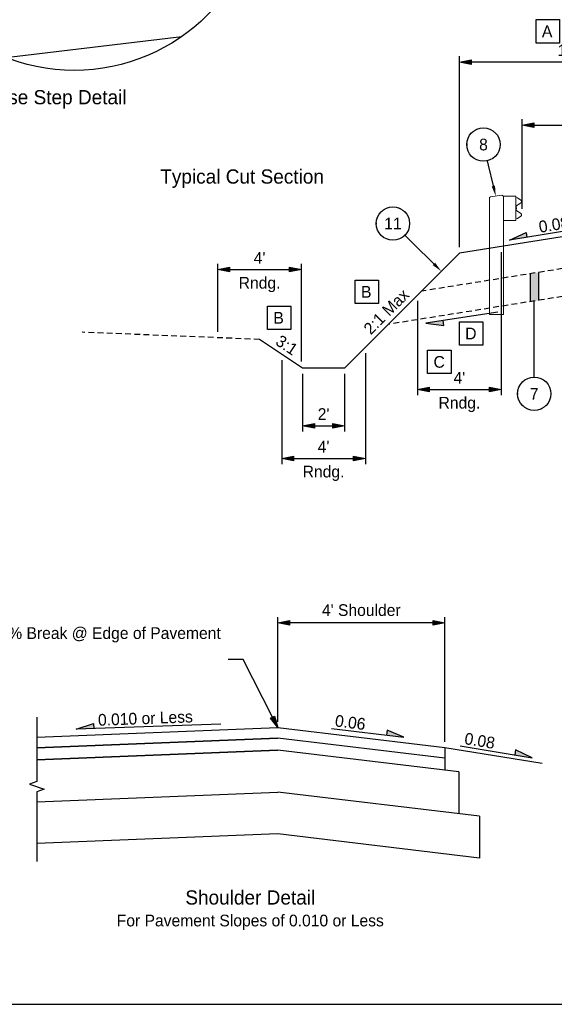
# Model space of a CAD drawing. Header units: feet. Extents: x -16 to 297, y -33 to 148.
# Tile 4 of 30: x 40 to 66, y -33 to 14. Entities that reach past the tile are written whole.
import ezdxf
from ezdxf import colors
from ezdxf.entities.mleader import LeaderData, LeaderLine
from ezdxf.enums import TextEntityAlignment as Align
from ezdxf.math import Vec2, Vec3

# ---------------------------------------------------------------- set-up
doc = ezdxf.new("R2010")
doc.units = ezdxf.units.FT
doc.header["$LTSCALE"] = 4
doc.header["$MEASUREMENT"] = 0
doc.set_wipeout_variables(frame=1)
doc.linetypes.add('OhDOT_USTN2', pattern=[0.11, 0.069, -0.041])
for name, color, linetype in [('RD_P_Cells', 7, 'Continuous'), ('TX_P_1', 7, 'Continuous'), ('TX_P_Misc', 7, 'Continuous'), ('XS_P_Ditch_Bottom', 5, 'Continuous'), ('XS_P_Finished_Grade', 3, 'Continuous'), ('XS_P_Pavt_Layers', 251, 'Continuous'), ('XS_P_Shoulder_Layers', 252, 'Continuous'), ('XS_P_Subgrade', 4, 'Continuous'), ('XS_X_Ground_Line', 3, 'OhDOT_USTN2')]:
    doc.layers.add(name, color=color, linetype=linetype)
doc.styles.add('Slanted-Normal', font='font31.shx', dxfattribs={"height": 0.14})
doc.styles.add('Slanted-Sub Title', font='font31.shx', dxfattribs={"height": 0.17})
doc.dimstyles.new('Dec-0  Slanted', dxfattribs={"dimtxt": 0.14, "dimasz": 0.14, "dimexe": 0.07, "dimexo": 0.07, "dimgap": 0.07, "dimtad": 1, "dimdec": 0, "dimzin": 3, "dimdsep": 46, "dimtxsty": 'Slanted-Normal', "dimblk": 'Dim1', "dimcen": 0, "dimclrd": 95, "dimclre": 95, "dimclrt": 7, "dimaunit": 1, "dimadec": 5, "dimazin": 3, "dimtfac": 1, "dimtdec": 0, "dimtmove": 1, "dimatfit": 0, "dimldrblk": 'Dim1', "dimfxl": 1, "dimtolj": 1, "dimtzin": 0, "dimlwd": -1, "dimlwe": -1, "dimarcsym": 0})
doc.dimstyles.new('Dec-1  Slanted', dxfattribs={"dimtxt": 0.14, "dimasz": 0.14, "dimexe": 0.07, "dimexo": 0.07, "dimgap": 0.07, "dimtad": 1, "dimdec": 1, "dimzin": 3, "dimdsep": 46, "dimtxsty": 'Slanted-Normal', "dimblk": 'Dim1', "dimcen": 0, "dimclrd": 95, "dimclre": 95, "dimclrt": 7, "dimadec": 1, "dimazin": 3, "dimtfac": 1, "dimtdec": 1, "dimtix": 1, "dimtofl": 0, "dimtmove": 1, "dimatfit": 3, "dimldrblk": 'Dim1', "dimfxl": 1, "dimtolj": 1, "dimtzin": 0, "dimlwd": -1, "dimlwe": -1, "dimarcsym": 0})

# ---------------------------------------------------------------- blocks, each defined once
blk = doc.blocks.new('Dim1')
h = blk.add_hatch(color=4)
h.dxf.hatch_style = 1
h.paths.add_polyline_path([(0, 0), (-1, -0.2), (-1, 0.2)])
at = {"color": 4}
blk.add_lwpolyline([(0, 0), (-1, -0.2), (-1, 0.2), (0, 0)], dxfattribs=at)
blk = doc.blocks.new('*D971')
at = {"layer": 'Defpoints', "color": 0, "transparency": 16777216}
for p in [(61.366, 11.578), (72.366, 4.037), (61.366, 2.437)]:
    blk.add_point(p, dxfattribs=at)
at = {"layer": 'TX_P_1', "color": 95, "linetype": 'Continuous', "transparency": 16777216}
for p, q in [((61.366, 2.717), (61.366, 11.858)), ((72.366, 4.317), (72.366, 11.858)), ((71.806, 11.578), (61.926, 11.578))]:
    blk.add_line(p, q, dxfattribs=at)
at = {"layer": 'TX_P_1', "color": 95, "transparency": 16777216, "xscale": 0.56, "yscale": 0.56, "zscale": 0.56, "rotation": 180}
blk.add_blockref('Dim1', (61.366, 11.578), dxfattribs=at)
at = {"layer": 'TX_P_1', "color": 95, "transparency": 16777216, "xscale": 0.56, "yscale": 0.56, "zscale": 0.56}
blk.add_blockref('Dim1', (72.366, 11.578), dxfattribs=at)
at = {"layer": 'TX_P_1', "color": 7, "transparency": 16777216, "insert": (66.866, 12.138), "char_height": 0.56, "attachment_point": 5, "style": 'Slanted-Normal'}
blk.add_mtext("\\A1;11.0'", dxfattribs=at)
blk = doc.blocks.new('GRLT')
at = {"layer": 'Defpoints', "color": 97, "linetype": 'Continuous', "lineweight": 30}
blk.add_point((0, 0), dxfattribs=at)
at = {"layer": 'RD_P_Cells', "color": 97, "linetype": 'Continuous', "lineweight": 13}
for p, q in [((-1.506, 2.209), (-1.557, 2.188)), ((-1.557, -0.157), (-1.557, 2.188)), ((-0.971, 2.292), (-1.506, 2.209)), ((-0.89, 2.25), (-0.971, 2.292)), ((-0.307, 2.25), (-0.89, 2.25)), ((-0.89, -0.157), (-0.89, 2.25)), ((-0.307, 1.084), (-0.307, 2.25)), ((-0.307, 1.083), (-0.89, 1.083)), ((-1.557, -3.417), (-1.557, -0.157)), ((-0.89, -3.417), (-0.89, -0.157)), ((-0.89, -3.417), (-1.557, -3.417))]:
    blk.add_line(p, q, dxfattribs=at)
at = {"layer": 'RD_P_Cells', "color": 97, "linetype": 'Continuous', "lineweight": 13, "flags": 128}
blk.add_lwpolyline([(-0.307, 1.155), (-0.22, 1.172), (-0.059, 1.285), (-0.059, 1.285, 0.51949), (-0.059, 1.413), (-0.059, 1.414), (-0.264, 1.555), (-0.263, 1.556, -0.244874), (-0.296, 1.62), (-0.297, 1.62), (-0.297, 1.667), (-0.297, 1.714), (-0.296, 1.713, -0.244874), (-0.263, 1.777), (-0.264, 1.777), (-0.059, 1.92), (-0.059, 1.92, 0.51949), (-0.059, 2.048), (-0.059, 2.049), (-0.22, 2.162), (-0.307, 2.177)], format="xyb", dxfattribs=at)
for points in [[(-0.287, 1.727), (-0.287, 1.607), (-0.295, 1.607), (-0.295, 1.727), (-0.287, 1.727)], [(-0.287, 1.695), (-0.287, 1.637), (-0.262, 1.637), (-0.262, 1.695), (-0.287, 1.695)]]:
    blk.add_lwpolyline(points, close=True, dxfattribs=at)
blk = doc.blocks.new('*D972')
at = {"layer": 'Defpoints', "color": 0, "transparency": 16777216}
for p in [(72.366, 8.559), (64.366, 4.279), (72.366, 4.037)]:
    blk.add_point(p, dxfattribs=at)
at = {"layer": 'TX_P_1', "color": 95, "linetype": 'Continuous', "transparency": 16777216}
for p, q in [((64.366, 4.559), (64.366, 8.839)), ((64.926, 8.559), (71.806, 8.559)), ((72.366, 4.317), (72.366, 8.839))]:
    blk.add_line(p, q, dxfattribs=at)
at = {"layer": 'TX_P_1', "color": 95, "transparency": 16777216, "xscale": 0.56, "yscale": 0.56, "zscale": 0.56, "rotation": 180}
blk.add_blockref('Dim1', (64.366, 8.559), dxfattribs=at)
at = {"layer": 'TX_P_1', "color": 95, "transparency": 16777216, "xscale": 0.56, "yscale": 0.56, "zscale": 0.56}
blk.add_blockref('Dim1', (72.366, 8.559), dxfattribs=at)
at = {"layer": 'TX_P_1', "color": 7, "transparency": 16777216, "insert": (68.366, 9.119), "char_height": 0.56, "attachment_point": 5, "style": 'Slanted-Normal'}
blk.add_mtext("\\A1;8.0'", dxfattribs=at)
blk = doc.blocks.new('SLOPE')
at = {"layer": 'TX_P_Misc'}
h = blk.add_hatch(color=4, dxfattribs=at)
h.dxf.hatch_style = 1
h.paths.add_polyline_path([(0.871, 0), (0.661, 0.062), (0.661, 0)])
at = {"layer": 'TX_P_Misc', "color": 95}
blk.add_line((0, 0), (0.871, 0), dxfattribs=at)
at = {"layer": 'TX_P_Misc', "color": 4}
for p, q in [((0.871, 0), (0.661, 0.062)), ((0.661, 0.062), (0.661, 0))]:
    blk.add_line(p, q, dxfattribs=at)
at = {"layer": 'TX_P_Misc', "style": 'Slanted-Normal'}
blk.add_attdef('SLOPE', (0.035, 0.029), '', height=0.14, dxfattribs=at)
blk = doc.blocks.new('*D973')
at = {"layer": 'Defpoints', "color": 0, "transparency": 16777216}
for p in [(63.366, 2.757), (59.366, 0.437), (63.366, -4.083)]:
    blk.add_point(p, dxfattribs=at)
at = {"layer": 'TX_P_1', "color": 95, "linetype": 'Continuous', "transparency": 16777216}
for p, q in [((63.366, 2.477), (63.366, -4.363)), ((59.366, 0.157), (59.366, -4.363)), ((59.926, -4.083), (62.806, -4.083))]:
    blk.add_line(p, q, dxfattribs=at)
at = {"layer": 'TX_P_1', "color": 95, "transparency": 16777216, "xscale": 0.56, "yscale": 0.56, "zscale": 0.56, "rotation": 180}
blk.add_blockref('Dim1', (59.366, -4.083), dxfattribs=at)
at = {"layer": 'TX_P_1', "color": 95, "transparency": 16777216, "xscale": 0.56, "yscale": 0.56, "zscale": 0.56}
blk.add_blockref('Dim1', (63.366, -4.083), dxfattribs=at)
at = {"layer": 'TX_P_1', "color": 7, "transparency": 16777216, "char_height": 0.56, "attachment_point": 5, "style": 'Slanted-Normal'}
for s, insert in [("\\A1;4'", (61.366, -3.523)), ('\\A1;Rndg.', (61.366, -4.801))]:
    blk.add_mtext(s, dxfattribs=dict(at, insert=insert))
blk = doc.blocks.new('*D974')
at = {"layer": 'Defpoints', "color": 0, "transparency": 16777216}
for p in [(53.866, -3.063), (55.866, -3.063), (55.866, -5.82)]:
    blk.add_point(p, dxfattribs=at)
at = {"layer": 'TX_P_1', "color": 95, "linetype": 'Continuous', "transparency": 16777216}
for p, q in [((53.866, -3.343), (53.866, -6.1)), ((55.866, -3.343), (55.866, -6.1)), ((54.426, -5.82), (55.306, -5.82))]:
    blk.add_line(p, q, dxfattribs=at)
at = {"layer": 'TX_P_1', "color": 95, "transparency": 16777216, "xscale": 0.56, "yscale": 0.56, "zscale": 0.56, "rotation": 180}
blk.add_blockref('Dim1', (53.866, -5.82), dxfattribs=at)
at = {"layer": 'TX_P_1', "color": 95, "transparency": 16777216, "xscale": 0.56, "yscale": 0.56, "zscale": 0.56}
blk.add_blockref('Dim1', (55.866, -5.82), dxfattribs=at)
at = {"layer": 'TX_P_1', "color": 7, "transparency": 16777216, "insert": (54.866, -5.26), "char_height": 0.56, "attachment_point": 5, "style": 'Slanted-Normal'}
blk.add_mtext("\\A1;2'", dxfattribs=at)
blk = doc.blocks.new('*D975')
at = {"layer": 'Defpoints', "color": 0, "transparency": 16777216}
for p in [(56.866, -2.063), (52.866, -2.397), (56.866, -7.378)]:
    blk.add_point(p, dxfattribs=at)
at = {"layer": 'TX_P_1', "color": 95, "linetype": 'Continuous', "transparency": 16777216}
for p, q in [((56.866, -2.343), (56.866, -7.658)), ((52.866, -2.677), (52.866, -7.658)), ((53.426, -7.378), (56.306, -7.378))]:
    blk.add_line(p, q, dxfattribs=at)
at = {"layer": 'TX_P_1', "color": 95, "transparency": 16777216, "xscale": 0.56, "yscale": 0.56, "zscale": 0.56, "rotation": 180}
blk.add_blockref('Dim1', (52.866, -7.378), dxfattribs=at)
at = {"layer": 'TX_P_1', "color": 95, "transparency": 16777216, "xscale": 0.56, "yscale": 0.56, "zscale": 0.56}
blk.add_blockref('Dim1', (56.866, -7.378), dxfattribs=at)
at = {"layer": 'TX_P_1', "color": 7, "transparency": 16777216, "char_height": 0.56, "attachment_point": 5, "style": 'Slanted-Normal'}
for s, insert in [("\\A1;4'", (54.866, -6.818)), ('\\A1;Rndg.', (54.866, -8.096))]:
    blk.add_mtext(s, dxfattribs=dict(at, insert=insert))
blk = doc.blocks.new('*D976')
at = {"layer": 'Defpoints', "color": 0, "transparency": 16777216}
for p in [(53.804, 1.652), (49.804, -1.608), (53.804, -3.022)]:
    blk.add_point(p, dxfattribs=at)
at = {"layer": 'TX_P_1', "color": 95, "linetype": 'Continuous', "transparency": 16777216}
for p, q in [((49.804, -1.328), (49.804, 1.932)), ((53.804, -2.742), (53.804, 1.932)), ((50.364, 1.652), (53.244, 1.652))]:
    blk.add_line(p, q, dxfattribs=at)
at = {"layer": 'TX_P_1', "color": 95, "transparency": 16777216, "xscale": 0.56, "yscale": 0.56, "zscale": 0.56, "rotation": 180}
blk.add_blockref('Dim1', (49.804, 1.652), dxfattribs=at)
at = {"layer": 'TX_P_1', "color": 95, "transparency": 16777216, "xscale": 0.56, "yscale": 0.56, "zscale": 0.56}
blk.add_blockref('Dim1', (53.804, 1.652), dxfattribs=at)
at = {"layer": 'TX_P_1', "color": 7, "transparency": 16777216, "char_height": 0.56, "attachment_point": 5, "style": 'Slanted-Normal'}
for s, insert in [("\\A1;4'", (51.804, 2.212)), ('\\A1;Rndg.', (51.804, 0.935))]:
    blk.add_mtext(s, dxfattribs=dict(at, insert=insert))
blk = doc.blocks.new('_DotSmall')
at = {"color": 0, "linetype": 'ByBlock', "const_width": 0.5}
blk.add_lwpolyline([(-0.0625, 0, 1), (0.0625, 0, 1)], format="xyb", close=True, dxfattribs=at)
blk = doc.blocks.new('*D983')
at = {"layer": 'Defpoints', "color": 0, "transparency": 16777216}
for p in [(52.674, -15.248), (52.674, -20.254), (60.667, -21.213)]:
    blk.add_point(p, dxfattribs=at)
at = {"layer": 'TX_P_1', "color": 95, "linetype": 'Continuous', "transparency": 16777216}
for p, q in [((52.674, -19.974), (52.674, -14.968)), ((60.667, -20.933), (60.667, -14.968)), ((60.107, -15.248), (53.234, -15.248))]:
    blk.add_line(p, q, dxfattribs=at)
at = {"layer": 'TX_P_1', "color": 95, "transparency": 16777216, "xscale": 0.56, "yscale": 0.56, "zscale": 0.56, "rotation": 180}
blk.add_blockref('Dim1', (52.674, -15.248), dxfattribs=at)
at = {"layer": 'TX_P_1', "color": 95, "transparency": 16777216, "xscale": 0.56, "yscale": 0.56, "zscale": 0.56}
blk.add_blockref('Dim1', (60.667, -15.248), dxfattribs=at)
at = {"layer": 'TX_P_1', "color": 7, "transparency": 16777216, "insert": (56.671, -14.639), "char_height": 0.56, "attachment_point": 5, "style": 'Slanted-Normal'}
blk.add_mtext("\\A1;4' Shoulder", dxfattribs=at)
blk = doc.blocks.new('*U967')
at = {"layer": 'TX_P_Misc', "color": 95}
blk.add_line((0, 0), (0, 0.156), dxfattribs=at)
at = {"layer": 'TX_P_Misc'}
blk.add_circle((0, 0), 0.2, dxfattribs=at)
at = {"layer": 'TX_P_Misc', "color": 95}
ml = blk.add_multileader_mtext('Standard', dxfattribs=at)
ml.set_content('', color=95, style='Slanted-Normal')
ml.set_leader_properties()
ml.set_arrow_properties(name='DOTSMALL')
ml.build(insert=Vec2(0, 0))
ml.multileader.update_dxf_attribs({"has_dogleg": 0, "text_left_attachment_type": 2, "text_right_attachment_type": 2, "dogleg_length": 0.18, "arrow_head_size": 0.125})
ctx = ml.context
ctx.base_point, ctx.char_height, ctx.arrow_head_size, ctx.landing_gap_size, ctx.plane_origin = Vec3(0, 0), 0.14, 0.125, 0.0001, Vec3(0.993, 0.496)
ctx.left_attachment, ctx.right_attachment, ctx.text_align_type = 2, 2, 1
notes = []
notes.append((ctx, [(1, (1, 1, 0), (-0.18, 0), (1, 0), 0.18, [(0, [(-0.155, 0.001)], 0, [])])]))
ctx.mtext.insert, ctx.mtext.alignment, ctx.mtext.flow_direction = Vec3(0, 0.07), 2, 5
ml = blk.add_multileader_mtext('Standard', dxfattribs=at)
ml.set_content('', color=95, style='Slanted-Normal')
ml.set_leader_properties()
ml.build(insert=Vec2(0, 0))
ml.multileader.update_dxf_attribs({"has_dogleg": 0, "text_left_attachment_type": 2, "text_right_attachment_type": 2, "dogleg_length": 0.18, "arrow_head_size": 0.125})
ctx = ml.context
ctx.base_point, ctx.char_height, ctx.arrow_head_size, ctx.landing_gap_size, ctx.plane_origin = Vec3(0, 0), 0.14, 0.125, 0.0001, Vec3(0.588, 0.496)
ctx.left_attachment, ctx.right_attachment, ctx.text_align_type = 2, 2, 1
notes.append((ctx, [(0, (1, 1, 0), (0.18, 0), (-1, 0), 0.18, [(0, [(0.147, -0.617)], 0, [])])]))
ctx.mtext.insert, ctx.mtext.alignment, ctx.mtext.flow_direction = Vec3(0, 0.07), 2, 5
for ctx, leaders in notes:
    for number, flags, end, landing, length, lines in leaders:
        leader = LeaderData()
        leader.index, (leader.has_last_leader_line, leader.has_dogleg_vector, leader.attachment_direction) = number, flags
        leader.last_leader_point, leader.dogleg_vector, leader.dogleg_length = Vec3(end), Vec3(landing), length
        for number, points, colour, breaks in lines:
            line = LeaderLine()
            line.index, line.vertices, line.color, line.breaks = number, Vec3.list(points), colors.encode_raw_color(colour), breaks
            leader.lines.append(line)
        ctx.leaders.append(leader)
blk.add_wipeout([(0.187, 0.035), (0.181, 0.059), (0.172, 0.081), (0.161, 0.102), (0.147, 0.121), (0.13, 0.139), (0.112, 0.154), (0.092, 0.167), (0.07, 0.177), (0.048, 0.184), (0.024, 0.189), (0, 0.19), (-0.024, 0.189), (-0.047, 0.184), (-0.07, 0.177), (-0.092, 0.167), (-0.112, 0.154), (-0.13, 0.139), (-0.147, 0.122), (-0.161, 0.102), (-0.172, 0.081), (-0.181, 0.059), (-0.187, 0.036), (-0.19, 0.012), (-0.19, -0.012), (-0.187, -0.035), (-0.181, -0.059), (-0.172, -0.081), (-0.161, -0.102), (-0.147, -0.121), (-0.13, -0.139), (-0.112, -0.154), (-0.092, -0.167), (-0.07, -0.177), (-0.048, -0.184), (-0.024, -0.189), (0, -0.19), (0.024, -0.189), (0.047, -0.184), (0.07, -0.177), (0.092, -0.167), (0.112, -0.154), (0.13, -0.139), (0.147, -0.122), (0.161, -0.102), (0.172, -0.081), (0.181, -0.059), (0.187, -0.036), (0.19, -0.012), (0.19, 0.012)])
at = {"layer": 'TX_P_Misc', "style": 'Slanted-Normal'}
blk.add_attdef('ITEM', text='', height=0.14, dxfattribs=at).set_placement((0, 0), align=Align.MIDDLE_CENTER)
blk = doc.blocks.new('*U968')
at = {"layer": 'TX_P_Misc', "color": 95}
blk.add_line((0, 0), (0, 0.168), dxfattribs=at)
at = {"layer": 'TX_P_Misc'}
blk.add_circle((0, 0), 0.2, dxfattribs=at)
at = {"layer": 'TX_P_Misc', "color": 95}
ml = blk.add_multileader_mtext('Standard', dxfattribs=at)
ml.set_content('', color=95, style='Slanted-Normal')
ml.set_leader_properties()
ml.set_arrow_properties(name='DOTSMALL')
ml.build(insert=Vec2(0, 0))
ml.multileader.update_dxf_attribs({"has_dogleg": 0, "text_left_attachment_type": 2, "text_right_attachment_type": 2, "dogleg_length": 0.18, "arrow_head_size": 0.125})
ctx = ml.context
ctx.base_point, ctx.char_height, ctx.arrow_head_size, ctx.landing_gap_size, ctx.plane_origin = Vec3(0, 0), 0.14, 0.125, 0.0001, Vec3(0.993, 0.496)
ctx.left_attachment, ctx.right_attachment, ctx.text_align_type = 2, 2, 1
notes = []
notes.append((ctx, [(1, (1, 1, 0), (-0.18, 0), (1, 0), 0.18, [(0, [(-0.155, 0.001)], 0, [])])]))
ctx.mtext.insert, ctx.mtext.alignment, ctx.mtext.flow_direction = Vec3(0, 0.07), 2, 5
ml = blk.add_multileader_mtext('Standard', dxfattribs=at)
ml.set_content('', color=95, style='Slanted-Normal')
ml.set_leader_properties()
ml.build(insert=Vec2(0, 0))
ml.multileader.update_dxf_attribs({"has_dogleg": 0, "text_left_attachment_type": 2, "text_right_attachment_type": 2, "dogleg_length": 0.18, "arrow_head_size": 0.125})
ctx = ml.context
ctx.base_point, ctx.char_height, ctx.arrow_head_size, ctx.landing_gap_size, ctx.plane_origin = Vec3(0, 0), 0.14, 0.125, 0.0001, Vec3(0.588, 0.496)
ctx.left_attachment, ctx.right_attachment, ctx.text_align_type = 2, 2, 1
notes.append((ctx, [(0, (1, 1, 0), (0.18, 0), (-1, 0), 0.18, [(0, [(0.579, -0.57)], 0, [])])]))
ctx.mtext.insert, ctx.mtext.alignment, ctx.mtext.flow_direction = Vec3(0, 0.07), 2, 5
for ctx, leaders in notes:
    for number, flags, end, landing, length, lines in leaders:
        leader = LeaderData()
        leader.index, (leader.has_last_leader_line, leader.has_dogleg_vector, leader.attachment_direction) = number, flags
        leader.last_leader_point, leader.dogleg_vector, leader.dogleg_length = Vec3(end), Vec3(landing), length
        for number, points, colour, breaks in lines:
            line = LeaderLine()
            line.index, line.vertices, line.color, line.breaks = number, Vec3.list(points), colors.encode_raw_color(colour), breaks
            leader.lines.append(line)
        ctx.leaders.append(leader)
blk.add_wipeout([(0.187, 0.035), (0.181, 0.059), (0.172, 0.081), (0.161, 0.102), (0.147, 0.121), (0.13, 0.139), (0.112, 0.154), (0.092, 0.167), (0.07, 0.177), (0.048, 0.184), (0.024, 0.189), (0, 0.19), (-0.024, 0.189), (-0.047, 0.184), (-0.07, 0.177), (-0.092, 0.167), (-0.112, 0.154), (-0.13, 0.139), (-0.147, 0.122), (-0.161, 0.102), (-0.172, 0.081), (-0.181, 0.059), (-0.187, 0.036), (-0.19, 0.012), (-0.19, -0.012), (-0.187, -0.035), (-0.181, -0.059), (-0.172, -0.081), (-0.161, -0.102), (-0.147, -0.121), (-0.13, -0.139), (-0.112, -0.154), (-0.092, -0.167), (-0.07, -0.177), (-0.048, -0.184), (-0.024, -0.189), (0, -0.19), (0.024, -0.189), (0.047, -0.184), (0.07, -0.177), (0.092, -0.167), (0.112, -0.154), (0.13, -0.139), (0.147, -0.122), (0.161, -0.102), (0.172, -0.081), (0.181, -0.059), (0.187, -0.036), (0.19, -0.012), (0.19, 0.012)])
at = {"layer": 'TX_P_Misc', "style": 'Slanted-Normal'}
blk.add_attdef('ITEM', text='', height=0.14, dxfattribs=at).set_placement((0, 0), align=Align.MIDDLE_CENTER)
blk = doc.blocks.new('*U1023')
at = {"layer": 'TX_P_Misc', "color": 95}
blk.add_line((0, 0), (0, 1.109), dxfattribs=at)
at = {"layer": 'TX_P_Misc'}
blk.add_circle((0, 0), 0.2, dxfattribs=at)
at = {"layer": 'TX_P_Misc', "color": 95}
ml = blk.add_multileader_mtext('Standard', dxfattribs=at)
ml.set_content('', color=95, style='Slanted-Normal')
ml.set_leader_properties()
ml.set_arrow_properties(name='DOTSMALL')
ml.build(insert=Vec2(0, 0))
ml.multileader.update_dxf_attribs({"has_dogleg": 0, "text_left_attachment_type": 2, "text_right_attachment_type": 2, "dogleg_length": 0.18, "arrow_head_size": 0.125})
ctx = ml.context
ctx.base_point, ctx.char_height, ctx.arrow_head_size, ctx.landing_gap_size, ctx.plane_origin = Vec3(0, 0), 0.14, 0.125, 0.0001, Vec3(0.993, 0.496)
ctx.left_attachment, ctx.right_attachment, ctx.text_align_type = 2, 2, 1
notes = []
notes.append((ctx, [(1, (1, 1, 0), (-0.18, 0), (1, 0), 0.18, [(0, [(-0.155, 0.001)], 0, [])])]))
ctx.mtext.insert, ctx.mtext.alignment, ctx.mtext.flow_direction = Vec3(0, 0.07), 2, 5
ml = blk.add_multileader_mtext('Standard', dxfattribs=at)
ml.set_content('', color=95, style='Slanted-Normal')
ml.set_leader_properties()
ml.build(insert=Vec2(0, 0))
ml.multileader.update_dxf_attribs({"has_dogleg": 0, "text_left_attachment_type": 2, "text_right_attachment_type": 2, "dogleg_length": 0.18, "arrow_head_size": 0.125})
ctx = ml.context
ctx.base_point, ctx.char_height, ctx.arrow_head_size, ctx.landing_gap_size, ctx.plane_origin = Vec3(0, 0), 0.14, 0.125, 0.0001, Vec3(0.588, 0.496)
ctx.left_attachment, ctx.right_attachment, ctx.text_align_type = 2, 2, 1
notes.append((ctx, [(0, (1, 1, 0), (0.18, 0), (-1, 0), 0.18, [(0, [(0.17, 0)], 0, [])])]))
ctx.mtext.insert, ctx.mtext.alignment, ctx.mtext.flow_direction = Vec3(0, 0.07), 2, 5
for ctx, leaders in notes:
    for number, flags, end, landing, length, lines in leaders:
        leader = LeaderData()
        leader.index, (leader.has_last_leader_line, leader.has_dogleg_vector, leader.attachment_direction) = number, flags
        leader.last_leader_point, leader.dogleg_vector, leader.dogleg_length = Vec3(end), Vec3(landing), length
        for number, points, colour, breaks in lines:
            line = LeaderLine()
            line.index, line.vertices, line.color, line.breaks = number, Vec3.list(points), colors.encode_raw_color(colour), breaks
            leader.lines.append(line)
        ctx.leaders.append(leader)
blk.add_wipeout([(0.187, 0.035), (0.181, 0.059), (0.172, 0.081), (0.161, 0.102), (0.147, 0.121), (0.13, 0.139), (0.112, 0.154), (0.092, 0.167), (0.07, 0.177), (0.048, 0.184), (0.024, 0.189), (0, 0.19), (-0.024, 0.189), (-0.047, 0.184), (-0.07, 0.177), (-0.092, 0.167), (-0.112, 0.154), (-0.13, 0.139), (-0.147, 0.122), (-0.161, 0.102), (-0.172, 0.081), (-0.181, 0.059), (-0.187, 0.036), (-0.19, 0.012), (-0.19, -0.012), (-0.187, -0.035), (-0.181, -0.059), (-0.172, -0.081), (-0.161, -0.102), (-0.147, -0.121), (-0.13, -0.139), (-0.112, -0.154), (-0.092, -0.167), (-0.07, -0.177), (-0.048, -0.184), (-0.024, -0.189), (0, -0.19), (0.024, -0.189), (0.047, -0.184), (0.07, -0.177), (0.092, -0.167), (0.112, -0.154), (0.13, -0.139), (0.147, -0.122), (0.161, -0.102), (0.172, -0.081), (0.181, -0.059), (0.187, -0.036), (0.19, -0.012), (0.19, 0.012)])
at = {"layer": 'TX_P_Misc', "style": 'Slanted-Normal'}
blk.add_attdef('ITEM', text='', height=0.14, dxfattribs=at).set_placement((0, 0), align=Align.MIDDLE_CENTER)

msp = doc.modelspace()

# ---------------------------------------------------------------- hatches: boundary and pattern name
at = {"layer": 'TX_P_1'}
h = msp.add_hatch(color=256, dxfattribs=at)
h.dxf.hatch_style = 1
h.paths.add_polyline_path([(65.147, 1.513), (64.747, 1.449), (64.747, 0.116), (65.147, 0.18)])
at = {"layer": 'TX_P_Misc'}
h = msp.add_hatch(color=4, dxfattribs=at)
h.dxf.hatch_style = 1
h.paths.add_polyline_path([(43.873, -20.304), (43.864, -20.058), (43.031, -20.335)])

# ---------------------------------------------------------------- linework, layer by layer
at = {"layer": 'TX_P_1'}
msp.add_lwpolyline([(30.892, -33.489), (152.892, -33.489), (152.892, 50.511), (30.892, 50.511)], close=True, dxfattribs=at)
at = {"layer": 'TX_P_1', "linetype": 'Continuous', "flags": 128}
msp.add_lwpolyline([(41.146, -19.761), (41.146, -22.828), (40.803, -22.953), (41.49, -23.203), (41.146, -23.328), (41.146, -26.655)], dxfattribs=at)
at = {"layer": 'TX_P_1'}
msp.add_circle((42.938, 20.179), 9, dxfattribs=at)
at = {"layer": 'TX_P_Misc', "color": 4}
for p, q in [((43.031, -20.335), (43.864, -20.058)), ((43.864, -20.058), (43.873, -20.304))]:
    msp.add_line(p, q, dxfattribs=at)
at = {"layer": 'TX_P_Misc', "color": 95}
msp.add_line((49.956, -20.083), (43.031, -20.335), dxfattribs=at)
at = {"layer": 'XS_P_Ditch_Bottom'}
msp.add_line((55.866, -3.063), (53.866, -3.063), dxfattribs=at)
at = {"layer": 'XS_P_Finished_Grade'}
for p, q in [((68.37, 3.557), (61.366, 2.437)), ((61.366, 2.437), (55.866, -3.063)), ((53.866, -3.063), (51.804, -1.689)), ((55.866, -3.063), (53.866, -3.063)), ((41.146, -20.715), (52.674, -20.254)), ((52.674, -20.254), (56.674, -20.734)), ((56.674, -20.734), (60.667, -21.213)), ((60.667, -21.213), (65.326, -21.958))]:
    msp.add_line(p, q, dxfattribs=at)
at = {"layer": 'XS_P_Pavt_Layers'}
for p, q in [((41.146, -20.715), (52.674, -20.254)), ((52.674, -20.754), (41.146, -21.215)), ((41.146, -21.215), (52.674, -20.754)), ((52.674, -21.337), (41.146, -21.798)), ((41.146, -21.798), (52.674, -21.337)), ((41.146, -23.798), (52.674, -23.337)), ((52.674, -25.337), (41.146, -25.798))]:
    msp.add_line(p, q, dxfattribs=at)
at = {"layer": 'XS_P_Shoulder_Layers'}
for p, q in [((39.938, 11.819), (48.086, 12.797)), ((52.674, -20.254), (56.674, -20.734)), ((60.667, -21.713), (52.674, -20.754)), ((56.674, -20.734), (60.667, -21.213)), ((61.333, -22.376), (52.674, -21.337)), ((60.667, -21.213), (60.667, -22.296)), ((61.333, -22.376), (61.333, -24.376)), ((62.333, -24.496), (52.674, -23.337)), ((62.333, -24.496), (62.333, -26.496)), ((62.333, -26.496), (52.674, -25.337))]:
    msp.add_line(p, q, dxfattribs=at)
at = {"layer": 'XS_P_Subgrade', "linetype": 'OhDOT_USTN2'}
msp.add_line((68.037, 0.643), (57.96, -0.97), dxfattribs=at)
at = {"layer": 'XS_X_Ground_Line'}
msp.add_line((51.804, -1.689), (43.316, -1.347), dxfattribs=at)

# ---------------------------------------------------------------- block references
at = {"layer": 'TX_P_1'}
msp.add_blockref('GRLT', (64.366, 2.917), dxfattribs=at)
ref = msp.add_blockref('SLOPE', (67.201, 3.619), dxfattribs=dict(at, xscale=-3.999999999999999, yscale=4, zscale=4, rotation=9.400646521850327))
ref.add_attrib('SLOPE', '0.08', (65.214, 3.408), dxfattribs={"layer": 'TX_P_Misc', "height": 0.56, "rotation": 9.4006, "style": 'Slanted-Normal'})
at = {"layer": 'TX_P_1', "xscale": 3.999999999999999, "yscale": 3.999999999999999, "zscale": 3.999999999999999, "rotation": 188.7799073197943}
msp.add_blockref('SLOPE', (63.199, -0.379), dxfattribs=at)
at = {"layer": 'TX_P_1'}
ref = msp.add_blockref('SLOPE', (55.247, -20.295), dxfattribs=dict(at, xscale=3.999999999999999, yscale=3.999999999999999, zscale=3.999999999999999, rotation=353.020995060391))
ref.add_attrib('SLOPE', '0.06', (55.388, -20.196), dxfattribs={"layer": 'TX_P_Misc', "height": 0.56, "rotation": 353.021, "style": 'Slanted-Normal'})
ref = msp.add_blockref('SLOPE', (61.404, -21.127), dxfattribs=dict(at, xscale=3.999999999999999, yscale=3.999999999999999, zscale=3.999999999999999, rotation=350.5993534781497))
ref.add_attrib('SLOPE', '0.08', (61.575, -21.039), dxfattribs={"layer": 'TX_P_Misc', "height": 0.56, "rotation": 350.5994, "style": 'Slanted-Normal'})

# ---------------------------------------------------------------- texts
at = {"layer": 'TX_P_1', "char_height": 0.56, "attachment_point": 1, "style": 'Slanted-Normal', "bg_fill": 16, "box_fill_scale": 1.5, "bg_fill_color": 256, "bg_fill_transparency": 0}
for s, insert in [('A', (65.315, 13.325)), ('B', (56.66, 0.867)), ('B', (52.466, -0.377)), ('D', (61.643, -1.126)), ('C', (60.127, -2.484))]:
    msp.add_mtext(s, dxfattribs=dict(at, insert=insert))
at = {"layer": 'TX_P_1'}
for s, insert, char_height, attachment_point, style in [('Course Step Detail', (37.807, 10.237), 0.68, 1, 'Slanted-Sub Title'), ('Typical Cut Section', (47.052, 6.441), 0.68, 1, 'Slanted-Sub Title'), ('Shoulder Detail', (51.36, -28.039), 0.68, 2, 'Slanted-Sub Title'), ('For Pavement Slopes of 0.010 or Less', (51.36, -29.202), 0.56, 2, 'Slanted-Normal')]:
    msp.add_mtext(s, dxfattribs=dict(at, insert=insert, char_height=char_height, attachment_point=attachment_point, style=style))
at = {"layer": 'TX_P_1', "char_height": 0.56, "attachment_point": 1, "style": 'Slanted-Normal'}
for s, insert, rotation in [('2:1 Max', (56.729, -1.102), 45), ('3:1', (52.83, -1.439), 326.3126)]:
    msp.add_mtext(s, dxfattribs=dict(at, insert=insert, rotation=rotation))
at = {"layer": 'TX_P_Misc', "style": 'Slanted-Normal'}
msp.add_text('0.010 or Less', height=0.56, rotation=2.0874, dxfattribs=at).set_placement((44.084, -20.169))

# ---------------------------------------------------------------- dimensions: what is measured, and where the dimension line sits
at = {"layer": 'TX_P_1'}
for base, p1, p2, dimstyle, picture, middle in [((61.366, 11.578), (72.366, 4.037), (61.366, 2.437), 'Dec-1  Slanted', '*D971', (66.866, 12.138)), ((72.366, 8.559), (64.366, 4.279), (72.366, 4.037), 'Dec-1  Slanted', '*D972', (68.366, 9.119)), ((55.866, -5.82), (53.866, -3.063), (55.866, -3.063), 'Dec-0  Slanted', '*D974', (54.866, -5.26))]:
    dim = msp.add_linear_dim(base=base, p1=p1, p2=p2, dimstyle=dimstyle, override={"dimpost": "'"}, dxfattribs=at)
    dim.commit()
    dim.dimension.update_dxf_attribs({"geometry": picture, "text_midpoint": middle})
for base, p1, p2, picture, middle in [((53.804, 1.652), (49.804, -1.608), (53.804, -3.022), '*D976', (51.804, 1.652)), ((63.366, -4.083), (59.366, 0.437), (63.366, 2.757), '*D973', (61.366, -4.083)), ((56.866, -7.378), (52.866, -2.397), (56.866, -2.063), '*D975', (54.866, -7.378))]:
    dim = msp.add_linear_dim(base=base, p1=p1, p2=p2, text='<>\\XRndg.', dimstyle='Dec-0  Slanted', override={"dimpost": "'"}, dxfattribs=at)
    dim.commit()
    dim.dimension.update_dxf_attribs({"geometry": picture, "text_midpoint": middle})
dim = msp.add_linear_dim(base=(52.674, -15.248), p1=(60.667, -21.213), p2=(52.674, -20.254), angle=180, text="4' Shoulder", dimstyle='Dec-0  Slanted', override={"dimpost": "'"}, dxfattribs=at)
dim.commit()
dim.dimension.update_dxf_attribs({"geometry": '*D983', "text_midpoint": (56.671, -14.639)})

# ---------------------------------------------------------------- leaders
ml = msp.add_multileader_mtext('Standard', dxfattribs=at)
ml.set_content('Maximum 7% Break @ Edge of Pavement', color=256, style='Slanted-Normal')
ml.set_leader_properties()
ml.set_arrow_properties(name='Dim1')
ml.build(insert=Vec2(0, 0))
ml.multileader.update_dxf_attribs({"text_right_attachment_type": 3, "dogleg_length": 0.18, "arrow_head_size": 0.56, "scale": 4})
ctx = ml.context
ctx.base_point, ctx.scale, ctx.char_height, ctx.arrow_head_size, ctx.landing_gap_size, ctx.plane_origin = Vec3(40.858, -15.847), 4, 0.56, 0.56, 0.36, Vec3(52.674, -20.254)
ctx.right_attachment, ctx.text_align_type = 3, 2
notes = []
notes.append((ctx, [(0, (1, 1, 0), (51.027, -16.994), (-1, 0), 0.72, [(0, [(52.674, -20.254)], 0, [])])]))
ctx.mtext.insert, ctx.mtext.width, ctx.mtext.alignment, ctx.mtext.flow_direction = Vec3(49.947, -15.454), 9.65134, 3, 5
for ctx, leaders in notes:
    for number, flags, end, landing, length, lines in leaders:
        leader = LeaderData()
        leader.index, (leader.has_last_leader_line, leader.has_dogleg_vector, leader.attachment_direction) = number, flags
        leader.last_leader_point, leader.dogleg_vector, leader.dogleg_length = Vec3(end), Vec3(landing), length
        for number, points, colour, breaks in lines:
            line = LeaderLine()
            line.index, line.vertices, line.color, line.breaks = number, Vec3.list(points), colors.encode_raw_color(colour), breaks
            leader.lines.append(line)
        ctx.leaders.append(leader)

# ---------------------------------------------------------------- next in the draw order: block references
at = {"layer": 'TX_P_1', "xscale": 4, "yscale": 4, "zscale": 4}
for name, p, values in [('*U967', (62.517, 7.631), {'ITEM': '8'}), ('*U968', (58.185, 3.852), {'ITEM': '11'}), ('*U1023', (64.947, -4.288), {'ITEM': '7'})]:
    msp.add_blockref(name, p, dxfattribs=at).add_auto_attribs(values)

# ---------------------------------------------------------------- next in the draw order: linework, layer by layer
at = {"layer": 'TX_P_1'}
for p, q in [((64.747, 1.449), (64.747, 0.116)), ((65.147, 1.513), (65.147, 0.18))]:
    msp.add_line(p, q, dxfattribs=at)
at = {"layer": 'XS_P_Subgrade', "linetype": 'OhDOT_USTN2'}
msp.add_line((68.037, 1.976), (59.547, 0.617), dxfattribs=at)

doc.saveas('drawing.dxf')
